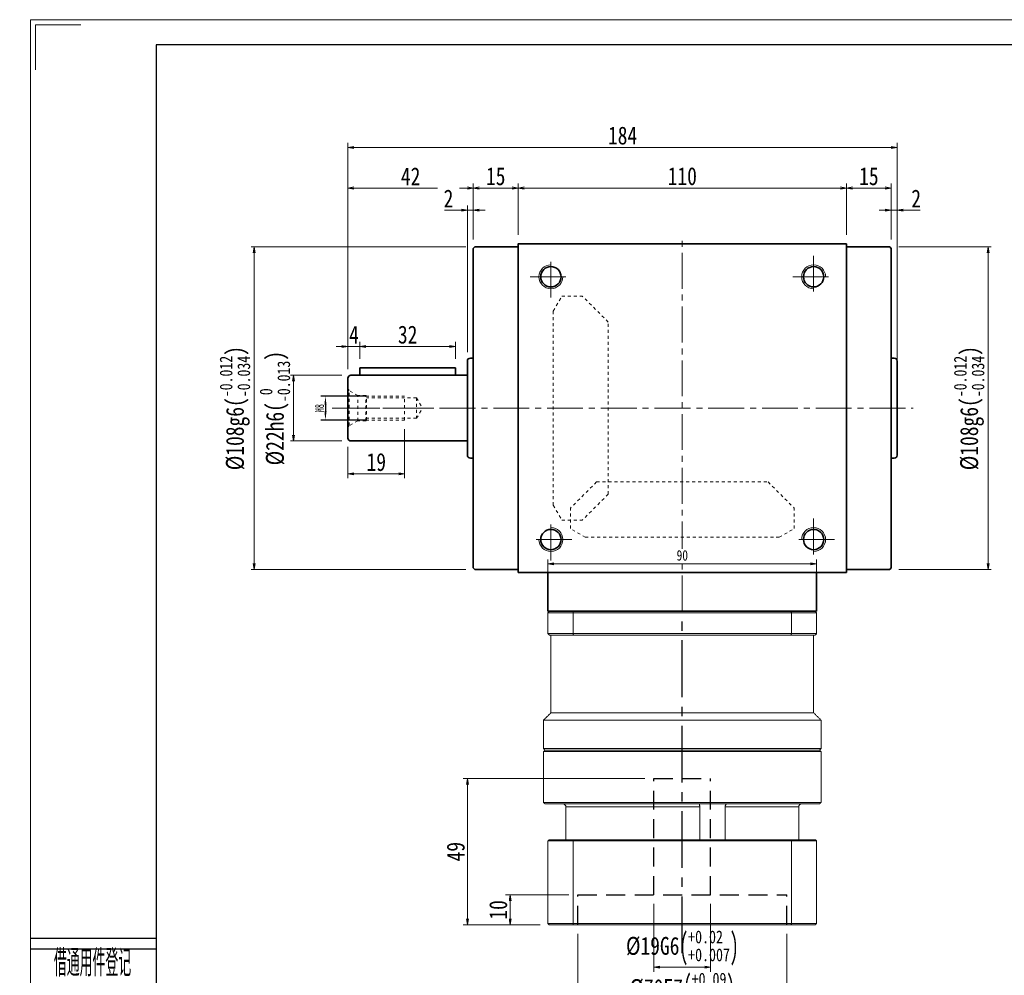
# Model space of a CAD drawing. Header units: millimetres. Extents: x -20 to 704, y 0 to 499.
# Tile 2 of 6: x -20 to 309, y 179 to 499. Entities that reach past the tile are written whole.
import ezdxf
from ezdxf.enums import TextEntityAlignment as Align

# ---------------------------------------------------------------- set-up
doc = ezdxf.new("R2010")
doc.units = ezdxf.units.MM
for name, pattern in [('CENTER2', [28.575, 19.05, -3.175, 3.175, -3.175]), ('DASHED2', [9.525, 6.35, -3.175]), ('点画线', [18, 12, -2, 2, -2]), ('虚线', [2, 1, -1])]:
    doc.linetypes.add(name, pattern=pattern)
for name, color, linetype in [('2细线层', 4, 'Continuous'), ('3中心线层', 1, 'CENTER2'), ('4虚线层', 6, 'DASHED2'), ('6文字层', 3, 'Continuous')]:
    doc.layers.add(name, color=color, linetype=linetype)
for name, color, linetype, lineweight in [('EB0', 7, 'Continuous', 35), ('中心线层', 1, '点画线', 18), ('图框_外框线', 7, 'Continuous', 18), ('尺寸线层', 3, 'Continuous', 18), ('粗实线层', 7, 'Continuous', 35)]:
    doc.layers.add(name, color=color, linetype=linetype, lineweight=lineweight)
doc.styles.add('PC_TEXTSTYLE', font='ISOCP.SHX', dxfattribs={"width": 0.707, "bigfont": 'GBCBIG.SHX'})
doc.styles.add('宋体', font='SimSun.ttf', dxfattribs={"width": 0.8})
doc.styles.add('标准', font='txt', dxfattribs={"width": 0.667})
doc.dimstyles.new('a4-1-1', dxfattribs={"dimtxt": 3, "dimasz": 3, "dimexe": 1.5, "dimexo": 0, "dimgap": 0.5, "dimtad": 1, "dimdec": 3, "dimdsep": 46, "dimtxsty": '标准', "dimblk": '_CAXARROW', "dimcen": 0, "dimdle": 6, "dimazin": 2, "dimtfac": 0.707107, "dimtdec": 3, "dimtix": 1, "dimtmove": 2, "dimatfit": 3, "dimfxl": 0, "dimfrac": 2, "dimtolj": 1, "dimarcsym": 0})
doc.dimstyles.new('A水平标注$0', dxfattribs={"dimtxt": 3.5, "dimasz": 2, "dimexe": 1.5, "dimexo": 3, "dimgap": 1.1, "dimtad": 1, "dimtoh": 1, "dimdec": 4, "dimdsep": 46, "dimtxsty": '宋体', "dimblk": 'OPEN', "dimcen": 3, "dimclrd": 3, "dimclre": 3, "dimclrt": 6, "dimadec": 0, "dimazin": 0, "dimtm": 1e-09, "dimtfac": 1, "dimtdec": 4, "dimtix": 1, "dimtmove": 0, "dimatfit": 3, "dimldrblk": 'OPEN', "dimfxl": 0, "dimlwd": 13, "dimlwe": 13, "dimarcsym": 0})
doc.dimstyles.new('D直径标注φ25', dxfattribs={"dimtxt": 3.5, "dimasz": 2, "dimexe": 1, "dimexo": 3, "dimtad": 1, "dimtoh": 1, "dimdec": 1, "dimdsep": 46, "dimtxsty": '宋体', "dimblk": 'OPEN', "dimcen": 3, "dimclrd": 3, "dimclre": 3, "dimclrt": 130, "dimadec": 0, "dimazin": 0, "dimtm": 1e-09, "dimtfac": 1, "dimtdec": 1, "dimtmove": 0, "dimatfit": 0, "dimldrblk": 'OPEN', "dimfxl": 0, "dimlwd": 13, "dimlwe": 13, "dimarcsym": 0})

# ---------------------------------------------------------------- blocks, each defined once
blk = doc.blocks.new('m8-11111_2_2_2')
at = {"layer": '中心线层', "linetype": '点画线', "lineweight": 18}
blk.add_line((27.67, 0), (-2.1, 0), dxfattribs=at)
at = {"layer": '粗实线层', "color": 6, "linetype": '虚线', "lineweight": 18}
for p, q in [((0, -6.6), (0, 6.6)), ((0, 6.6), (0.43, 5.86)), ((3.3, 4.2), (0.43, 5.86)), ((0.43, -5.86), (0.43, 5.86)), ((6, 4.2), (3.3, 4.2)), ((3.3, -4.2), (3.3, 4.2)), ((6.2, 4), (6, 4.2)), ((6, -4.2), (6, 4.2)), ((19, 4), (6.2, 4)), ((6.2, -4), (6.2, 4)), ((23, 3.4), (6.2, 3.4)), ((19, -4), (19, 4)), ((23, 3.4), (24.96, 0)), ((23, 3.4), (23, -3.4)), ((23, -3.4), (24.96, 0)), ((0, -6.6), (0.43, -5.86)), ((3.3, -4.2), (0.43, -5.86)), ((6, -4.2), (3.3, -4.2)), ((6.2, -4), (6, -4.2)), ((23, -3.4), (6.2, -3.4)), ((19, -4), (6.2, -4))]:
    blk.add_line(p, q, dxfattribs=at)
blk = doc.blocks.new('_Open')
at = {"color": 0, "linetype": 'ByBlock', "lineweight": -2}
for p, q in [((-1, 0.17), (0, 0)), ((-1, -0.17), (0, 0)), ((0, 0), (-1, 0))]:
    blk.add_line(p, q, dxfattribs=at)
blk = doc.blocks.new('*D8')
at = {"layer": 'Defpoints', "color": 0, "transparency": 16777216}
for p in [(131.54, 442.9), (131.54, 422.7), (146.54, 424.2)]:
    blk.add_point(p, dxfattribs=at)
at = {"layer": '尺寸线层', "color": 3, "lineweight": 13, "transparency": 16777216}
for p, q in [((131.54, 425.7), (131.54, 444.4)), ((144.54, 442.9), (133.54, 442.9)), ((146.54, 427.2), (146.54, 444.4))]:
    blk.add_line(p, q, dxfattribs=at)
at = {"layer": '尺寸线层', "color": 3, "lineweight": 13, "transparency": 16777216, "xscale": 2, "yscale": 2, "zscale": 2, "rotation": 180}
blk.add_blockref('_Open', (131.54, 442.9), dxfattribs=at)
at = {"layer": '尺寸线层', "color": 3, "lineweight": 13, "transparency": 16777216, "xscale": 2, "yscale": 2, "zscale": 2}
blk.add_blockref('_Open', (146.54, 442.9), dxfattribs=at)
at = {"layer": '尺寸线层', "color": 6, "transparency": 16777216, "insert": (139.04, 446.81), "char_height": 6, "attachment_point": 5, "style": '宋体', "bg_fill": 3, "box_fill_scale": 1.1, "bg_fill_color": 257, "bg_fill_transparency": 0}
blk.add_mtext('15', dxfattribs=at)
blk = doc.blocks.new('*D9')
at = {"layer": 'Defpoints', "color": 0, "transparency": 16777216}
for p in [(271.54, 442.9), (256.54, 424.2), (271.54, 422.7)]:
    blk.add_point(p, dxfattribs=at)
at = {"layer": '尺寸线层', "color": 3, "lineweight": 13, "transparency": 16777216}
for p, q in [((256.54, 427.2), (256.54, 444.4)), ((258.54, 442.9), (269.54, 442.9)), ((271.54, 425.7), (271.54, 444.4))]:
    blk.add_line(p, q, dxfattribs=at)
at = {"layer": '尺寸线层', "color": 3, "lineweight": 13, "transparency": 16777216, "xscale": 2, "yscale": 2, "zscale": 2, "rotation": 180}
blk.add_blockref('_Open', (256.54, 442.9), dxfattribs=at)
at = {"layer": '尺寸线层', "color": 3, "lineweight": 13, "transparency": 16777216, "xscale": 2, "yscale": 2, "zscale": 2}
blk.add_blockref('_Open', (271.54, 442.9), dxfattribs=at)
at = {"layer": '尺寸线层', "color": 6, "transparency": 16777216, "insert": (264.04, 446.81), "char_height": 6, "attachment_point": 5, "style": '宋体', "bg_fill": 3, "box_fill_scale": 1.1, "bg_fill_color": 257, "bg_fill_transparency": 0}
blk.add_mtext('15', dxfattribs=at)
blk = doc.blocks.new('*D10')
at = {"layer": 'Defpoints', "color": 0, "transparency": 16777216}
for p in [(256.54, 442.9), (146.54, 424.2), (256.54, 424.2)]:
    blk.add_point(p, dxfattribs=at)
at = {"layer": '尺寸线层', "color": 3, "lineweight": 13, "transparency": 16777216}
for p, q in [((146.54, 427.2), (146.54, 444.4)), ((148.54, 442.9), (254.54, 442.9)), ((256.54, 427.2), (256.54, 444.4))]:
    blk.add_line(p, q, dxfattribs=at)
at = {"layer": '尺寸线层', "color": 3, "lineweight": 13, "transparency": 16777216, "xscale": 2, "yscale": 2, "zscale": 2}
for p, rotation in [((146.54, 442.9), 179.9999999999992), ((256.54, 442.9), 359.9999999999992)]:
    blk.add_blockref('_Open', p, dxfattribs=dict(at, rotation=rotation))
at = {"layer": '尺寸线层', "color": 6, "transparency": 16777216, "insert": (201.54, 446.83), "char_height": 6, "attachment_point": 5, "style": '宋体', "bg_fill": 3, "box_fill_scale": 1.1, "bg_fill_color": 257, "bg_fill_transparency": 0}
blk.add_mtext('110', dxfattribs=at)
blk = doc.blocks.new('*D11')
at = {"layer": 'Defpoints', "color": 0, "transparency": 16777216}
for p in [(89.54, 456.51), (89.54, 379.2), (273.54, 379.2)]:
    blk.add_point(p, dxfattribs=at)
at = {"layer": '尺寸线层', "color": 3, "lineweight": 13, "transparency": 16777216}
for p, q in [((89.54, 382.2), (89.54, 458.01)), ((271.54, 456.51), (91.54, 456.51)), ((273.54, 382.2), (273.54, 458.01))]:
    blk.add_line(p, q, dxfattribs=at)
at = {"layer": '尺寸线层', "color": 3, "lineweight": 13, "transparency": 16777216, "xscale": 2, "yscale": 2, "zscale": 2, "rotation": 180}
blk.add_blockref('_Open', (89.54, 456.51), dxfattribs=at)
at = {"layer": '尺寸线层', "color": 3, "lineweight": 13, "transparency": 16777216, "xscale": 2, "yscale": 2, "zscale": 2}
blk.add_blockref('_Open', (273.54, 456.51), dxfattribs=at)
at = {"layer": '尺寸线层', "color": 6, "transparency": 16777216, "insert": (181.54, 460.44), "char_height": 6, "attachment_point": 5, "style": '宋体', "bg_fill": 3, "box_fill_scale": 1.1, "bg_fill_color": 257, "bg_fill_transparency": 0}
blk.add_mtext('184', dxfattribs=at)
blk = doc.blocks.new('_CAXARROW')
blk.add_hatch(color=0).paths.add_polyline_path([(0, 0), (-1, 0.125), (-1, -0.125)], flags=0)
blk = doc.blocks.new('*D12')
at = {"layer": 'Defpoints', "color": 0, "transparency": 16777216}
for p in [(95.74, 373.2), (95.74, 365.2)]:
    blk.add_point(p, dxfattribs=at)
at = {"layer": '尺寸线层', "color": 0, "lineweight": -2, "transparency": 16777216}
for p, q in [((95.74, 373.2), (80.5, 373.2)), ((82, 370.2), (82, 368.2)), ((95.74, 365.2), (80.5, 365.2))]:
    blk.add_line(p, q, dxfattribs=at)
at = {"layer": '尺寸线层', "color": 0, "lineweight": -2, "transparency": 16777216, "xscale": 3, "yscale": 3, "zscale": 3}
for p, rotation in [((82, 373.2), 90), ((82, 365.2), 270)]:
    blk.add_blockref('_CAXARROW', p, dxfattribs=dict(at, rotation=rotation))
at = {"layer": '尺寸线层', "color": 0, "transparency": 16777216, "insert": (80, 369.2), "char_height": 3, "attachment_point": 5, "rotation": 90, "style": '标准', "bg_fill": 3, "box_fill_scale": 1.1, "bg_fill_color": 257, "bg_fill_transparency": 0}
blk.add_mtext('\\A1;M8', dxfattribs=at)
at = {"layer": 'Defpoints', "color": 0, "transparency": 16777216}
blk.add_point((82, 365.2), dxfattribs=at)
blk = doc.blocks.new('*D13')
at = {"layer": 'Defpoints', "color": 0, "transparency": 16777216}
for p in [(90.54, 380.2), (71.3, 358.2), (90.54, 358.2)]:
    blk.add_point(p, dxfattribs=at)
at = {"layer": '尺寸线层', "color": 3, "lineweight": 13, "transparency": 16777216}
for p, q in [((87.54, 380.2), (70.3, 380.2)), ((71.3, 378.2), (71.3, 360.2)), ((87.54, 358.2), (70.3, 358.2))]:
    blk.add_line(p, q, dxfattribs=at)
at = {"layer": '尺寸线层', "color": 3, "lineweight": 13, "transparency": 16777216, "xscale": 2, "yscale": 2, "zscale": 2}
for p, rotation in [((71.3, 380.2), 90), ((71.3, 358.2), 270)]:
    blk.add_blockref('_Open', p, dxfattribs=dict(at, rotation=rotation))
at = {"layer": '尺寸线层', "color": 130, "transparency": 16777216, "insert": (65.06, 369.2), "char_height": 6, "attachment_point": 5, "rotation": 90, "style": '宋体'}
blk.add_mtext('{\\A1;\\A1;%%C22h6({\\H0.707107x;\\S 0^ -0.013;})}', dxfattribs=at)
blk = doc.blocks.new('*D14')
at = {"layer": 'Defpoints', "color": 0, "transparency": 16777216}
for p in [(132.04, 423.2), (58.1, 315.2), (132.04, 315.2)]:
    blk.add_point(p, dxfattribs=at)
at = {"layer": '尺寸线层', "color": 3, "lineweight": 13, "transparency": 16777216}
for p, q in [((129.04, 423.2), (57.1, 423.2)), ((58.1, 421.2), (58.1, 317.2)), ((129.04, 315.2), (57.1, 315.2))]:
    blk.add_line(p, q, dxfattribs=at)
at = {"layer": '尺寸线层', "color": 3, "lineweight": 13, "transparency": 16777216, "xscale": 2, "yscale": 2, "zscale": 2}
for p, rotation in [((58.1, 423.2), 90), ((58.1, 315.2), 270)]:
    blk.add_blockref('_Open', p, dxfattribs=dict(at, rotation=rotation))
at = {"layer": '尺寸线层', "color": 130, "transparency": 16777216, "insert": (51.67, 369.2), "char_height": 6, "attachment_point": 5, "rotation": 90, "style": '宋体'}
blk.add_mtext('{\\A1;\\A1;%%C108g6({\\H0.707107x;\\S-0.012^ -0.034;})}', dxfattribs=at)
blk = doc.blocks.new('*D15')
at = {"layer": 'Defpoints', "color": 0, "transparency": 16777216}
for p in [(271.04, 423.2), (271.04, 315.2), (304.04, 315.2)]:
    blk.add_point(p, dxfattribs=at)
at = {"layer": '尺寸线层', "color": 3, "lineweight": 13, "transparency": 16777216}
for p, q in [((274.04, 423.2), (305.04, 423.2)), ((304.04, 421.2), (304.04, 317.2)), ((274.04, 315.2), (305.04, 315.2))]:
    blk.add_line(p, q, dxfattribs=at)
at = {"layer": '尺寸线层', "color": 3, "lineweight": 13, "transparency": 16777216, "xscale": 2, "yscale": 2, "zscale": 2}
for p, rotation in [((304.04, 423.2), 90), ((304.04, 315.2), 270)]:
    blk.add_blockref('_Open', p, dxfattribs=dict(at, rotation=rotation))
at = {"layer": '尺寸线层', "color": 130, "transparency": 16777216, "insert": (297.61, 369.2), "char_height": 6, "attachment_point": 5, "rotation": 90, "style": '宋体'}
blk.add_mtext('{\\A1;\\A1;%%C108g6({\\H0.707107x;\\S-0.012^ -0.034;})}', dxfattribs=at)
blk = doc.blocks.new('*D26')
at = {"layer": 'Defpoints', "color": 0, "transparency": 16777216}
for p in [(93.54, 389.85), (93.54, 382.7), (89.54, 379.2)]:
    blk.add_point(p, dxfattribs=at)
at = {"layer": '尺寸线层', "color": 3, "lineweight": 13, "transparency": 16777216}
for p, q in [((87.54, 389.85), (85.54, 389.85)), ((89.54, 382.2), (89.54, 391.35)), ((89.54, 389.85), (93.54, 389.85)), ((93.54, 385.7), (93.54, 391.35)), ((95.54, 389.85), (97.54, 389.85))]:
    blk.add_line(p, q, dxfattribs=at)
at = {"layer": '尺寸线层', "color": 3, "lineweight": 13, "transparency": 16777216, "xscale": 2, "yscale": 2, "zscale": 2}
for p, rotation in [((89.54, 389.85), 359.9999999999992), ((93.54, 389.85), 179.9999999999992)]:
    blk.add_blockref('_Open', p, dxfattribs=dict(at, rotation=rotation))
at = {"layer": '尺寸线层', "color": 6, "transparency": 16777216, "insert": (91.54, 393.75), "char_height": 6, "attachment_point": 5, "style": '宋体', "bg_fill": 3, "box_fill_scale": 1.1, "bg_fill_color": 257, "bg_fill_transparency": 0}
blk.add_mtext('4', dxfattribs=at)
blk = doc.blocks.new('*D27')
at = {"layer": 'Defpoints', "color": 0, "transparency": 16777216}
for p in [(125.54, 389.85), (93.54, 382.7), (125.54, 382.7)]:
    blk.add_point(p, dxfattribs=at)
at = {"layer": '尺寸线层', "color": 3, "lineweight": 13, "transparency": 16777216}
for p, q in [((93.54, 385.7), (93.54, 391.35)), ((95.54, 389.85), (123.54, 389.85)), ((125.54, 385.7), (125.54, 391.35))]:
    blk.add_line(p, q, dxfattribs=at)
at = {"layer": '尺寸线层', "color": 3, "lineweight": 13, "transparency": 16777216, "xscale": 2, "yscale": 2, "zscale": 2, "rotation": 180}
blk.add_blockref('_Open', (93.54, 389.85), dxfattribs=at)
at = {"layer": '尺寸线层', "color": 3, "lineweight": 13, "transparency": 16777216, "xscale": 2, "yscale": 2, "zscale": 2}
blk.add_blockref('_Open', (125.54, 389.85), dxfattribs=at)
at = {"layer": '尺寸线层', "color": 6, "transparency": 16777216, "insert": (109.54, 393.79), "char_height": 6, "attachment_point": 5, "style": '宋体', "bg_fill": 3, "box_fill_scale": 1.1, "bg_fill_color": 257, "bg_fill_transparency": 0}
blk.add_mtext('32', dxfattribs=at)
blk = doc.blocks.new('*D28')
at = {"layer": 'Defpoints', "color": 0, "transparency": 16777216}
for p in [(108.54, 365.2), (89.54, 359.2), (108.54, 347.2)]:
    blk.add_point(p, dxfattribs=at)
at = {"layer": '尺寸线层', "color": 3, "lineweight": 13, "transparency": 16777216}
for p, q in [((108.54, 362.2), (108.54, 345.7)), ((89.54, 356.2), (89.54, 345.7)), ((91.54, 347.2), (106.54, 347.2))]:
    blk.add_line(p, q, dxfattribs=at)
at = {"layer": '尺寸线层', "color": 3, "lineweight": 13, "transparency": 16777216, "xscale": 2, "yscale": 2, "zscale": 2, "rotation": 180}
blk.add_blockref('_Open', (89.54, 347.2), dxfattribs=at)
at = {"layer": '尺寸线层', "color": 3, "lineweight": 13, "transparency": 16777216, "xscale": 2, "yscale": 2, "zscale": 2}
blk.add_blockref('_Open', (108.54, 347.2), dxfattribs=at)
at = {"layer": '尺寸线层', "color": 6, "transparency": 16777216, "insert": (99.04, 351.13), "char_height": 6, "attachment_point": 5, "style": '宋体', "bg_fill": 3, "box_fill_scale": 1.1, "bg_fill_color": 257, "bg_fill_transparency": 0}
blk.add_mtext('19', dxfattribs=at)
blk = doc.blocks.new('*D29')
at = {"layer": 'Defpoints', "color": 0, "transparency": 16777216}
for p in [(131.54, 442.9), (131.54, 422.7), (89.54, 379.2)]:
    blk.add_point(p, dxfattribs=at)
at = {"layer": '尺寸线层', "color": 3, "lineweight": 13, "transparency": 16777216}
for p, q in [((89.54, 382.2), (89.54, 444.4)), ((91.54, 442.9), (129.54, 442.9)), ((131.54, 425.7), (131.54, 444.4))]:
    blk.add_line(p, q, dxfattribs=at)
at = {"layer": '尺寸线层', "color": 3, "lineweight": 13, "transparency": 16777216, "xscale": 2, "yscale": 2, "zscale": 2, "rotation": 180}
blk.add_blockref('_Open', (89.54, 442.9), dxfattribs=at)
at = {"layer": '尺寸线层', "color": 3, "lineweight": 13, "transparency": 16777216, "xscale": 2, "yscale": 2, "zscale": 2}
blk.add_blockref('_Open', (131.54, 442.9), dxfattribs=at)
at = {"layer": '尺寸线层', "color": 6, "transparency": 16777216, "insert": (110.54, 446.8), "char_height": 6, "attachment_point": 5, "style": '宋体', "bg_fill": 3, "box_fill_scale": 1.1, "bg_fill_color": 257, "bg_fill_transparency": 0}
blk.add_mtext('42', dxfattribs=at)
blk = doc.blocks.new('*D30')
at = {"layer": 'Defpoints', "color": 0, "transparency": 16777216}
for p in [(129.54, 435.49), (131.54, 422.7), (129.54, 384.95)]:
    blk.add_point(p, dxfattribs=at)
at = {"layer": '尺寸线层', "color": 3, "lineweight": 13, "transparency": 16777216}
for p, q in [((121.88, 435.49), (125.54, 435.49)), ((125.54, 435.49), (127.54, 435.49)), ((129.54, 387.95), (129.54, 436.99)), ((131.54, 435.49), (129.54, 435.49)), ((131.54, 425.7), (131.54, 436.99)), ((133.54, 435.49), (135.54, 435.49))]:
    blk.add_line(p, q, dxfattribs=at)
at = {"layer": '尺寸线层', "color": 3, "lineweight": 13, "transparency": 16777216, "xscale": 2, "yscale": 2, "zscale": 2}
blk.add_blockref('_Open', (129.54, 435.49), dxfattribs=at)
at = {"layer": '尺寸线层', "color": 3, "lineweight": 13, "transparency": 16777216, "xscale": 2, "yscale": 2, "zscale": 2, "rotation": 180}
blk.add_blockref('_Open', (131.54, 435.49), dxfattribs=at)
at = {"layer": '尺寸线层', "color": 6, "transparency": 16777216, "insert": (123.21, 439.39), "char_height": 6, "attachment_point": 5, "style": '宋体', "bg_fill": 3, "box_fill_scale": 1.1, "bg_fill_color": 257, "bg_fill_transparency": 0}
blk.add_mtext('2', dxfattribs=at)
blk = doc.blocks.new('*D31')
at = {"layer": 'Defpoints', "color": 0, "transparency": 16777216}
for p in [(273.54, 435.49), (271.54, 422.7), (273.54, 384.95)]:
    blk.add_point(p, dxfattribs=at)
at = {"layer": '尺寸线层', "color": 3, "lineweight": 13, "transparency": 16777216}
for p, q in [((269.54, 435.49), (267.54, 435.49)), ((271.54, 425.7), (271.54, 436.99)), ((271.54, 435.49), (273.54, 435.49)), ((273.54, 387.95), (273.54, 436.99)), ((277.54, 435.49), (275.54, 435.49)), ((281.19, 435.49), (277.54, 435.49))]:
    blk.add_line(p, q, dxfattribs=at)
at = {"layer": '尺寸线层', "color": 3, "lineweight": 13, "transparency": 16777216, "xscale": 2, "yscale": 2, "zscale": 2}
blk.add_blockref('_Open', (271.54, 435.49), dxfattribs=at)
at = {"layer": '尺寸线层', "color": 3, "lineweight": 13, "transparency": 16777216, "xscale": 2, "yscale": 2, "zscale": 2, "rotation": 180}
blk.add_blockref('_Open', (273.54, 435.49), dxfattribs=at)
at = {"layer": '尺寸线层', "color": 6, "transparency": 16777216, "insert": (279.87, 439.39), "char_height": 6, "attachment_point": 5, "style": '宋体', "bg_fill": 3, "box_fill_scale": 1.1, "bg_fill_color": 257, "bg_fill_transparency": 0}
blk.add_mtext('2', dxfattribs=at)
blk = doc.blocks.new('*D37')
at = {"color": 3, "lineweight": 13, "transparency": 16777216}
for p, q in [((156.54, 310.7), (156.54, 318.57)), ((158.54, 317.07), (244.54, 317.07)), ((246.54, 310.7), (246.54, 318.57))]:
    blk.add_line(p, q, dxfattribs=at)
at = {"layer": 'Defpoints', "color": 0, "transparency": 16777216}
for p in [(246.54, 317.07), (156.54, 307.7), (246.54, 307.7)]:
    blk.add_point(p, dxfattribs=at)
at = {"color": 3, "lineweight": 13, "transparency": 16777216, "xscale": 2, "yscale": 2, "zscale": 2, "rotation": 180}
blk.add_blockref('_Open', (156.54, 317.07), dxfattribs=at)
at = {"color": 3, "lineweight": 13, "transparency": 16777216, "xscale": 2, "yscale": 2, "zscale": 2}
blk.add_blockref('_Open', (246.54, 317.07), dxfattribs=at)
at = {"color": 6, "transparency": 16777216, "insert": (201.54, 319.88), "char_height": 3.5, "attachment_point": 5, "style": '宋体', "bg_fill": 3, "box_fill_scale": 1.1, "bg_fill_color": 257, "bg_fill_transparency": 0}
blk.add_mtext('90', dxfattribs=at)
blk = doc.blocks.new('*D38')
at = {"layer": 'Defpoints', "color": 0, "transparency": 16777216}
for p in [(166.54, 196.2), (236.54, 196.2), (236.54, 167.86)]:
    blk.add_point(p, dxfattribs=at)
at = {"layer": '尺寸线层', "color": 3, "lineweight": 13, "transparency": 16777216}
for p, q in [((166.54, 193.2), (166.54, 166.36)), ((236.54, 193.2), (236.54, 166.36)), ((168.54, 167.86), (234.54, 167.86))]:
    blk.add_line(p, q, dxfattribs=at)
at = {"layer": '尺寸线层', "color": 3, "lineweight": 13, "transparency": 16777216, "xscale": 2, "yscale": 2, "zscale": 2, "rotation": 180}
blk.add_blockref('_Open', (166.54, 167.86), dxfattribs=at)
at = {"layer": '尺寸线层', "color": 3, "lineweight": 13, "transparency": 16777216, "xscale": 2, "yscale": 2, "zscale": 2}
blk.add_blockref('_Open', (236.54, 167.86), dxfattribs=at)
at = {"layer": '尺寸线层', "color": 6, "transparency": 16777216, "insert": (201.54, 174.32), "char_height": 6, "attachment_point": 5, "style": '宋体'}
blk.add_mtext('{\\A1;{%%c70}{}{E7\\H0.7143x;{\\H2x;\\W0.5;(}\\S+0.09^ +0.06;{\\H2x;\\W0.5;)}}}', dxfattribs=at)
blk = doc.blocks.new('*D39')
at = {"layer": 'Defpoints', "color": 0, "transparency": 16777216}
for p in [(192.04, 206.2), (211.04, 206.2), (211.04, 181.99)]:
    blk.add_point(p, dxfattribs=at)
at = {"layer": '尺寸线层', "color": 3, "lineweight": 13, "transparency": 16777216}
for p, q in [((192.04, 203.2), (192.04, 180.49)), ((211.04, 203.2), (211.04, 180.49)), ((194.04, 181.99), (209.04, 181.99))]:
    blk.add_line(p, q, dxfattribs=at)
at = {"layer": '尺寸线层', "color": 3, "lineweight": 13, "transparency": 16777216, "xscale": 2, "yscale": 2, "zscale": 2, "rotation": 180}
blk.add_blockref('_Open', (192.04, 181.99), dxfattribs=at)
at = {"layer": '尺寸线层', "color": 3, "lineweight": 13, "transparency": 16777216, "xscale": 2, "yscale": 2, "zscale": 2}
blk.add_blockref('_Open', (211.04, 181.99), dxfattribs=at)
at = {"layer": '尺寸线层', "color": 6, "transparency": 16777216, "insert": (201.54, 188.45), "char_height": 6, "attachment_point": 5, "style": '宋体'}
blk.add_mtext('{\\A1;{%%c19}{}{G6\\H0.7143x;{\\H2x;\\W0.5;(}\\S+0.02^ +0.007;{\\H2x;\\W0.5;)}}}', dxfattribs=at)
blk = doc.blocks.new('*D40')
at = {"layer": 'Defpoints', "color": 0, "transparency": 16777216}
for p in [(166.54, 206.2), (156.94, 196.2)]:
    blk.add_point(p, dxfattribs=at)
at = {"layer": '尺寸线层', "color": 3, "lineweight": 13, "transparency": 16777216}
for p, q in [((163.54, 206.2), (142.34, 206.2)), ((143.84, 204.2), (143.84, 198.2)), ((153.94, 196.2), (142.34, 196.2))]:
    blk.add_line(p, q, dxfattribs=at)
at = {"layer": '尺寸线层', "color": 3, "lineweight": 13, "transparency": 16777216, "xscale": 2, "yscale": 2, "zscale": 2}
for p, rotation in [((143.84, 206.2), 90), ((143.84, 196.2), 270)]:
    blk.add_blockref('_Open', p, dxfattribs=dict(at, rotation=rotation))
at = {"layer": '尺寸线层', "color": 6, "transparency": 16777216, "insert": (139.9, 201.2), "char_height": 6, "attachment_point": 5, "rotation": 90, "style": '宋体', "bg_fill": 3, "box_fill_scale": 1.1, "bg_fill_color": 257, "bg_fill_transparency": 0}
blk.add_mtext('10', dxfattribs=at)
at = {"layer": 'Defpoints', "color": 0, "transparency": 16777216}
blk.add_point((143.84, 196.2), dxfattribs=at)
blk = doc.blocks.new('*D41')
at = {"layer": 'Defpoints', "color": 0, "transparency": 16777216}
for p in [(192.04, 245.2), (129.59, 196.2), (156.94, 196.2)]:
    blk.add_point(p, dxfattribs=at)
at = {"layer": '尺寸线层', "color": 3, "lineweight": 13, "transparency": 16777216}
for p, q in [((189.04, 245.2), (128.09, 245.2)), ((129.59, 243.2), (129.59, 198.2)), ((153.94, 196.2), (128.09, 196.2))]:
    blk.add_line(p, q, dxfattribs=at)
at = {"layer": '尺寸线层', "color": 3, "lineweight": 13, "transparency": 16777216, "xscale": 2, "yscale": 2, "zscale": 2}
for p, rotation in [((129.59, 245.2), 90), ((129.59, 196.2), 270)]:
    blk.add_blockref('_Open', p, dxfattribs=dict(at, rotation=rotation))
at = {"layer": '尺寸线层', "color": 6, "transparency": 16777216, "insert": (125.66, 220.7), "char_height": 6, "attachment_point": 5, "rotation": 90, "style": '宋体', "bg_fill": 3, "box_fill_scale": 1.1, "bg_fill_color": 257, "bg_fill_transparency": 0}
blk.add_mtext('49', dxfattribs=at)

msp = doc.modelspace()

# ---------------------------------------------------------------- linework, layer by layer
at = {"color": 7, "linetype": 'Continuous', "lineweight": 15}
for p, q in [((156.5379, 300.69842), (164.94555, 300.69842)), ((156.5379, 293.69842), (156.5379, 300.69842)), ((165.12361, 301.19842), (157.0379, 301.19842)), ((164.94555, 300.69842), (238.13024, 300.69842)), ((164.94555, 300.69842), (164.94555, 293.69842)), ((237.95218, 301.19842), (165.12361, 301.19842)), ((246.0379, 301.19842), (237.95218, 301.19842)), ((238.13024, 300.69842), (246.5379, 300.69842)), ((238.13024, 293.69842), (238.13024, 300.69842)), ((246.5379, 300.69842), (246.5379, 293.69842)), ((164.94555, 293.69842), (156.5379, 293.69842)), ((238.13024, 293.69842), (164.94555, 293.69842)), ((246.5379, 293.69842), (238.13024, 293.69842)), ((157.0379, 293.19842), (165.12361, 293.19842)), ((165.12361, 293.19842), (237.95218, 293.19842)), ((237.95218, 293.19842), (246.0379, 293.19842)), ((245.5379, 267.19842), (157.5379, 267.19842)), ((248.0379, 264.69842), (155.0379, 264.69842)), ((248.0379, 255.19842), (155.0379, 255.19842)), ((155.0379, 254.19842), (201.5379, 254.19842)), ((201.5379, 254.69842), (155.5379, 254.69842)), ((155.5379, 254.69842), (247.5379, 254.69842)), ((247.5379, 254.69842), (201.5379, 254.69842)), ((201.5379, 254.19842), (248.0379, 254.19842)), ((248.0379, 237.19842), (155.0379, 237.19842)), ((155.5379, 236.69842), (247.5379, 236.69842)), ((162.53713, 235.69842), (207.36633, 235.69842)), ((162.53713, 224.69842), (162.53713, 235.69842)), ((207.36633, 235.69842), (207.36633, 224.69842)), ((215.89774, 224.69842), (215.89774, 235.69842)), ((215.89774, 235.69842), (240.53866, 235.69842)), ((240.53866, 235.69842), (240.53866, 224.69842)), ((156.5379, 224.29842), (164.94555, 224.29842)), ((156.5379, 224.29842), (156.5379, 196.59842)), ((165.08793, 224.69842), (156.9379, 224.69842)), ((164.94555, 224.29842), (164.94555, 196.59842)), ((164.94555, 224.29842), (238.13024, 224.29842)), ((237.98786, 224.69842), (165.08793, 224.69842)), ((246.1379, 224.69842), (237.98786, 224.69842)), ((238.13024, 224.29842), (238.13024, 196.59842)), ((238.13024, 224.29842), (246.5379, 224.29842)), ((246.5379, 224.29842), (246.5379, 196.59842)), ((164.94555, 196.59842), (156.5379, 196.59842)), ((156.9379, 196.19842), (165.08793, 196.19842)), ((238.13024, 196.59842), (164.94555, 196.59842)), ((165.08793, 196.19842), (237.98786, 196.19842)), ((237.98786, 196.19842), (246.1379, 196.19842)), ((246.5379, 196.59842), (238.13024, 196.59842))]:
    msp.add_line(p, q, dxfattribs=at)
for points in [[(157.0379, 301.19842), (156.5379, 300.69842)], [(165.12361, 301.19842), (164.94555, 300.69842)], [(237.95218, 301.19842), (238.13024, 300.69842)], [(246.0379, 301.19842), (246.5379, 300.69842)], [(156.5379, 293.69842), (157.0379, 293.19842)], [(164.94555, 293.69842), (165.12361, 293.19842)], [(238.13024, 293.69842), (237.95218, 293.19842)], [(246.0379, 293.19842), (246.5379, 293.69842)], [(157.5379, 267.19842), (157.5379, 293.19842)], [(245.5379, 293.19842), (245.5379, 267.19842)], [(155.0379, 264.69842), (157.5379, 267.19842)], [(245.5379, 267.19842), (248.0379, 264.69842)], [(155.0379, 255.19842), (155.0379, 264.69842)], [(248.0379, 264.69842), (248.0379, 255.19842)], [(155.5379, 254.69842), (155.0379, 255.19842)], [(155.0379, 254.19842), (155.5379, 254.69842)], [(155.0379, 237.19842), (155.0379, 254.19842)], [(248.0379, 255.19842), (247.5379, 254.69842)], [(247.5379, 254.69842), (248.0379, 254.19842)], [(248.0379, 254.19842), (248.0379, 237.19842)], [(155.5379, 236.69842), (155.0379, 237.19842)], [(248.0379, 237.19842), (247.5379, 236.69842)], [(156.5379, 224.29842), (156.9379, 224.69842)], [(164.94555, 224.29842), (165.08793, 224.69842)], [(238.13024, 224.29842), (237.98786, 224.69842)], [(246.1379, 224.69842), (246.5379, 224.29842)], [(156.5379, 196.59842), (156.9379, 196.19842)], [(165.08793, 196.19842), (164.94555, 196.59842)], [(237.98786, 196.19842), (238.13024, 196.59842)], [(246.1379, 196.19842), (246.5379, 196.59842)]]:
    msp.add_open_spline(points, degree=1, dxfattribs=at)
for points, knots in [([(162.53713, 235.69842), (162.5269, 235.8085), (162.50643, 236.02864), (162.34686, 236.32353), (162.10764, 236.55146), (161.83015, 236.6792), (161.63965, 236.69284), (161.56167, 236.69842)], [0, 0, 0, 0, 0.2090346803, 0.4180270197, 0.631427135, 0.8491383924, 1, 1, 1, 1]), ([(207.33631, 236.57489), (207.33584, 236.56742), (207.33286, 236.52033), (207.34551, 236.33715), (207.36168, 236.04414), (207.36478, 235.81367), (207.36633, 235.69842)], [0, 0, 0, 0, 0.058585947, 0.369068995, 0.684466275, 1, 1, 1, 1]), ([(215.89774, 235.69842), (215.90437, 235.8085), (215.91762, 236.02864), (216.01696, 236.32353), (216.1534, 236.55146), (216.29506, 236.6792), (216.37759, 236.69284), (216.41137, 236.69842)], [0, 0, 0, 0, 0.20903468, 0.41802702, 0.631427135, 0.849138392, 1, 1, 1, 1]), ([(241.51412, 236.69842), (241.49723, 236.69814), (241.37191, 236.69606), (241.13968, 236.64273), (240.85902, 236.46748), (240.65012, 236.20407), (240.55057, 235.93022), (240.54169, 235.75741), (240.53866, 235.69842)], [0, 0, 0, 0, 0.032681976, 0.242401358, 0.454080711, 0.670711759, 0.887588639, 1, 1, 1, 1])]:
    msp.add_open_spline(points, degree=3, knots=knots, dxfattribs=at)
at = {"layer": '2细线层'}
for p, q in [((-16.82665, 191.7089), (25.24629, 191.7089)), ((-16.82665, 188.1147), (25.24629, 188.1147))]:
    msp.add_line(p, q, dxfattribs=at)
at = {"layer": '3中心线层'}
msp.add_line((201.54139, 186.68452), (201.53935, 301.19842), dxfattribs=at)
at = {"layer": '4虚线层'}
for p, q in [((192.04035, 245.19842), (211.04035, 245.19842)), ((192.04105, 206.19842), (192.04035, 245.19842)), ((211.04105, 206.19842), (211.04035, 245.19842)), ((166.54105, 206.19842), (236.54105, 206.19842)), ((166.54122, 196.19842), (166.54105, 206.19842)), ((236.54122, 196.19842), (236.54105, 206.19842))]:
    msp.add_line(p, q, dxfattribs=at)
at = {"layer": 'EB0'}
for p, q in [((246.5379, 301.19842), (156.5379, 301.19842)), ((241.5379, 301.19842), (246.5379, 301.19842))]:
    msp.add_line(p, q, dxfattribs=at)
at = {"layer": '中心线层'}
for p, q in [((201.5379, 301.19842), (201.5379, 427.19361)), ((157.5379, 406.19842), (157.5379, 420.19842)), ((245.5379, 420.19842), (245.5379, 406.19842)), ((150.5379, 413.19842), (164.5379, 413.19842)), ((238.5379, 413.19842), (252.5379, 413.19842)), ((84.26157, 369.19842), (278.90723, 369.19842)), ((157.5379, 318.19842), (157.5379, 332.19842)), ((245.5379, 332.19842), (245.5379, 318.19842)), ((164.5379, 325.19842), (150.5379, 325.19842)), ((252.5379, 325.19842), (238.5379, 325.19842))]:
    msp.add_line(p, q, dxfattribs=at)
at = {"layer": '图框_外框线', "color": 3}
msp.add_lwpolyline([(-16.77824, 0), (689.23397, 0), (689.23397, 499.2515), (-16.77824, 499.2515)], close=True, dxfattribs=at)
msp.add_lwpolyline([(-15.09726, 482.44168), (-15.09726, 497.57051), (0.03157, 497.57051)], dxfattribs=at)
at = {"layer": '图框_外框线', "color": 3, "lineweight": 25}
msp.add_lwpolyline([(25.24629, 8.40491), (680.82907, 8.40491), (680.82907, 490.84659), (25.24629, 490.84659)], close=True, dxfattribs=at)
at = {"layer": '粗实线层'}
for p, q in [((132.0379, 423.19842), (131.5379, 422.69842)), ((131.5379, 422.69842), (131.5379, 315.69842)), ((146.5379, 423.19842), (132.0379, 423.19842)), ((256.5379, 423.19842), (271.0379, 423.19842)), ((271.0379, 423.19842), (271.5379, 422.69842)), ((271.5379, 422.69842), (271.5379, 315.69842)), ((131.5379, 385.94842), (130.5379, 385.94842)), ((271.5379, 385.94842), (272.5379, 385.94842)), ((93.5379, 382.69842), (93.5379, 380.19842)), ((93.5379, 382.69842), (125.5379, 382.69842)), ((125.5379, 382.69842), (125.5379, 380.19842)), ((129.5379, 384.94842), (129.5379, 353.44842)), ((273.5379, 384.94842), (273.5379, 353.44842)), ((129.5379, 380.19842), (90.5379, 380.19842)), ((89.5379, 379.19842), (89.5379, 359.19842)), ((129.5379, 358.19842), (90.5379, 358.19842)), ((131.5379, 352.44842), (130.5379, 352.44842)), ((271.5379, 352.44842), (272.5379, 352.44842)), ((131.5379, 315.69842), (132.0379, 315.19842)), ((146.5379, 315.19842), (132.0379, 315.19842)), ((156.5379, 301.19842), (156.5379, 314.19842)), ((156.5379, 301.19842), (156.5379, 314.19842)), ((156.5379, 314.19842), (246.5379, 314.19842)), ((246.5379, 301.19842), (246.5379, 314.19842)), ((246.5379, 301.19842), (246.5379, 314.19842)), ((256.5379, 315.19842), (271.0379, 315.19842)), ((271.5379, 315.69842), (271.0379, 315.19842))]:
    msp.add_line(p, q, dxfattribs=at)
at = {"layer": '粗实线层', "color": 6, "linetype": '虚线', "lineweight": 18}
for p, q in [((158.3379, 401.69842), (161.22465, 406.69842)), ((161.22465, 406.69842), (168.05054, 406.69842)), ((176.7379, 398.01106), (168.05054, 406.69842)), ((158.3379, 401.69842), (158.3379, 336.69842)), ((176.7379, 340.38577), (176.7379, 398.01106)), ((172.82525, 344.49842), (164.0379, 335.71106)), ((172.82525, 344.49842), (230.25054, 344.49842)), ((230.25054, 344.49842), (239.0379, 335.71106)), ((176.7379, 340.38577), (168.05054, 331.69842)), ((158.3379, 336.69842), (161.22465, 331.69842)), ((164.0379, 328.88517), (164.0379, 335.71106)), ((239.0379, 328.88517), (239.0379, 335.71106)), ((161.22465, 331.69842), (168.05054, 331.69842)), ((169.0379, 325.99842), (164.0379, 328.88517)), ((234.0379, 325.99842), (239.0379, 328.88517)), ((234.0379, 325.99842), (169.0379, 325.99842))]:
    msp.add_line(p, q, dxfattribs=at)
at = {"layer": '粗实线层'}
for points in [[(146.5379, 314.19842), (146.5379, 424.19842)], [(146.5379, 423.59842), (146.5379, 424.19842), (256.5379, 424.19842), (256.5379, 423.59842)], [(256.5379, 314.19842), (256.5379, 424.19842)], [(256.5379, 314.19842), (146.5379, 314.19842)]]:
    msp.add_lwpolyline(points, dxfattribs=at)
for centre in [(157.5379, 413.19842), (245.5379, 413.19842), (157.5379, 325.19842), (245.5379, 325.19842)]:
    msp.add_circle(centre, 3.4, dxfattribs=at)
at = {"layer": '粗实线层', "lineweight": 18}
for centre, start, end in [((157.5379, 413.19842), 90, 360), ((245.5379, 413.19842), 0, 270), ((157.5379, 325.19842), 180, 90), ((245.5379, 325.19842), 270, 180)]:
    msp.add_arc(centre, 4, start, end, dxfattribs=at)
at = {"layer": '粗实线层'}
for centre, start, end in [((130.5379, 384.94842), 90, 180), ((272.5379, 384.94842), 0, 90), ((90.5379, 379.19842), 90, 180), ((90.5379, 359.19842), 180, 270), ((130.5379, 353.44842), 180, 270), ((272.5379, 353.44842), 270, 0)]:
    msp.add_arc(centre, 1, start, end, dxfattribs=at)

# ---------------------------------------------------------------- block references
msp.add_blockref('m8-11111_2_2_2', (89.5379, 369.19842), dxfattribs=at)

# ---------------------------------------------------------------- texts
at = {"layer": '6文字层', "color": 3, "style": 'PC_TEXTSTYLE', "width": 0.667}
msp.add_text('借通用件登记', height=8.98549, dxfattribs=at).set_placement((3.98167, 183.86022), align=Align.MIDDLE)

# ---------------------------------------------------------------- dimensions: what is measured, and where the dimension line sits
at = {"layer": '尺寸线层'}
for base, p1, p2, text, override, picture, middle in [((211.04105, 181.98812), (192.04105, 206.19842), (211.04105, 206.19842), '{\\A1;{%%c<>}{}{G6\\H0.7143x;{\\H2x;\\W0.5;(}\\S+0.02^ +0.007;{\\H2x;\\W0.5;)}}}', {"dimtxt": 6, "dimgap": 1, "dimdec": 1, "dimpost": '<>', "dimblk": 'Open', "dimtp": 0.02, "dimtm": -0.007, "dimtdec": 3, "dimtvp": 0.1, "dimtfill": 0, "dimtfillclr": 256, "dimtzin": 8}, '*D39', (201.54105, 181.98812)), ((236.54122, 167.85701), (166.54122, 196.19842), (236.54122, 196.19842), '{\\A1;{%%c<>}{}{E7\\H0.7143x;{\\H2x;\\W0.5;(}\\S+0.09^ +0.06;{\\H2x;\\W0.5;)}}}', {"dimtxt": 6, "dimgap": 1, "dimdec": 1, "dimpost": '<>', "dimblk": 'Open', "dimtp": 0.09, "dimtm": -0.06, "dimtdec": 2, "dimtvp": 0.1, "dimtfill": 0, "dimtfillclr": 256, "dimtzin": 8}, '*D38', (201.54122, 167.85701))]:
    dim = msp.add_linear_dim(base=base, p1=p1, p2=p2, text=text, dimstyle='A水平标注$0', override=override, dxfattribs=at)
    dim.commit()
    dim.dimension.update_dxf_attribs({"geometry": picture, "text_midpoint": middle, "dimtype": 160})

# ---------------------------------------------------------------- next in the draw order: dimensions: what is measured, and where the dimension line sits
dim = msp.add_linear_dim(base=(246.5379, 317.07126), p1=(156.5379, 307.69842), p2=(246.5379, 307.69842), dimstyle='A水平标注$0')
dim.commit()
dim.dimension.update_dxf_attribs({"geometry": '*D37', "text_midpoint": (201.5379, 319.88215)})
for base, p1, p2, picture, middle in [((131.5379, 442.89855), (146.5379, 424.19842), (131.5379, 422.69842), '*D8', (139.0379, 446.81475)), ((271.5379, 442.89855), (256.5379, 424.19842), (271.5379, 422.69842), '*D9', (264.0379, 446.81475))]:
    dim = msp.add_linear_dim(base=base, p1=p1, p2=p2, dimstyle='A水平标注$0', override={"dimtxt": 6, "dimgap": 1, "dimdec": 1, "dimpost": '<>', "dimblk": 'Open', "dimtvp": 0.1, "dimtfill": 1, "dimtfillclr": 256}, dxfattribs=at)
    dim.commit()
    dim.dimension.update_dxf_attribs({"geometry": picture, "text_midpoint": middle})
for base, p1, p2, angle, dimstyle, override, picture, middle in [((81.99924, 365.19842), (95.7379, 373.19842), (95.7379, 365.19842), 270, 'a4-1-1', {"dimpost": 'M<>', "dimsah": 1, "dimtfill": 1, "dimtzin": 8}, '*D12', (79.99924, 369.19842)), ((143.83517, 196.19842), (166.54105, 206.19842), (156.9379, 196.19842), 90, 'A水平标注$0', {"dimtxt": 6, "dimgap": 1, "dimdec": 1, "dimpost": '<>', "dimblk": 'Open', "dimtvp": 0.1, "dimtfill": 1, "dimtfillclr": 256}, '*D40', (139.90221, 201.19842))]:
    dim = msp.add_linear_dim(base=base, p1=p1, p2=p2, angle=angle, dimstyle=dimstyle, override=override, dxfattribs=at)
    dim.commit()
    dim.dimension.update_dxf_attribs({"geometry": picture, "text_midpoint": middle})

# ---------------------------------------------------------------- next in the draw order: dimensions: what is measured, and where the dimension line sits
dim = msp.add_linear_dim(base=(256.5379, 442.89855), p1=(146.5379, 424.19842), p2=(256.5379, 424.19842), dimstyle='A水平标注$0', override={"dimtxt": 6, "dimgap": 1, "dimdec": 1, "dimpost": '<>', "dimblk": 'Open', "dimtvp": 0.1, "dimtfill": 1, "dimtfillclr": 256}, dxfattribs=at)
dim.commit()
dim.dimension.update_dxf_attribs({"geometry": '*D10', "text_midpoint": (201.5379, 446.83151)})
dim = msp.add_linear_dim(base=(129.58859, 196.19842), p1=(192.04035, 245.19842), p2=(156.9379, 196.19842), angle=90, dimstyle='A水平标注$0', override={"dimtxt": 6, "dimgap": 1, "dimdec": 1, "dimpost": '<>', "dimblk": 'Open', "dimtvp": 0.1, "dimtfill": 1, "dimtfillclr": 256}, dxfattribs=at)
dim.commit()
dim.dimension.update_dxf_attribs({"geometry": '*D41', "text_midpoint": (125.65563, 220.69842)})

# ---------------------------------------------------------------- next in the draw order: dimensions: what is measured, and where the dimension line sits
dim = msp.add_linear_dim(base=(89.5379, 456.50662), p1=(273.5379, 379.19842), p2=(89.5379, 379.19842), dimstyle='A水平标注$0', override={"dimtxt": 6, "dimgap": 1, "dimdec": 1, "dimpost": '<>', "dimblk": 'Open', "dimtvp": 0.1, "dimtfill": 1, "dimtfillclr": 256}, dxfattribs=at)
dim.commit()
dim.dimension.update_dxf_attribs({"geometry": '*D11', "text_midpoint": (181.5379, 460.43958)})

# ---------------------------------------------------------------- next in the draw order: dimensions: what is measured, and where the dimension line sits
for base, p1, p2, picture, middle in [((58.09782, 315.19842), (132.0379, 423.19842), (132.0379, 315.19842), '*D14', (51.67305, 369.19842)), ((304.0379, 315.19842), (271.0379, 423.19842), (271.0379, 315.19842), '*D15', (297.61312, 369.19842))]:
    dim = msp.add_linear_dim(base=base, p1=p1, p2=p2, angle=270, text='{\\A1;\\A1;%%C108g6({\\H0.707107x;\\S-0.012^ -0.034;})}', dimstyle='D直径标注φ25', override={"dimtxt": 6, "dimgap": 1, "dimpost": 'φ<>', "dimtp": -0.012, "dimtm": 0.034, "dimtdec": 3, "dimtfill": 0, "dimtzin": 8}, dxfattribs=at)
    dim.commit()
    dim.dimension.update_dxf_attribs({"geometry": picture, "text_midpoint": middle})
dim = msp.add_linear_dim(base=(71.29782, 358.19842), p1=(90.5379, 380.19842), p2=(90.5379, 358.19842), angle=270, text='{\\A1;\\A1;%%C22h6({\\H0.707107x;\\S 0^ -0.013;})}', dimstyle='D直径标注φ25', override={"dimtxt": 6, "dimgap": 1, "dimpost": 'φ<>', "dimtp": 0, "dimtm": 0.013, "dimtdec": 3, "dimtfill": 0, "dimtzin": 8}, dxfattribs=at)
dim.commit()
dim.dimension.update_dxf_attribs({"geometry": '*D13', "text_midpoint": (71.29782, 369.19842), "dimtype": 160})

# ---------------------------------------------------------------- next in the draw order: dimensions: what is measured, and where the dimension line sits
dim = msp.add_linear_dim(base=(273.5379, 435.48679), p1=(271.5379, 422.69842), p2=(273.5379, 384.94842), dimstyle='A水平标注$0', override={"dimtxt": 6, "dimgap": 1, "dimdec": 1, "dimpost": '<>', "dimblk": 'Open', "dimtvp": 0.1, "dimtfill": 1, "dimtfillclr": 256}, dxfattribs=at)
dim.commit()
dim.dimension.update_dxf_attribs({"geometry": '*D31', "text_midpoint": (279.86527, 435.48679), "dimtype": 160})
for base, p1, p2, picture, middle in [((93.5379, 389.8533), (89.5379, 379.19842), (93.5379, 382.69842), '*D26', (91.5379, 393.75274)), ((108.5379, 347.19842), (89.5379, 359.19842), (108.5379, 365.19842), '*D28', (99.0379, 351.13138))]:
    dim = msp.add_linear_dim(base=base, p1=p1, p2=p2, dimstyle='A水平标注$0', override={"dimtxt": 6, "dimgap": 1, "dimdec": 1, "dimpost": '<>', "dimblk": 'Open', "dimtvp": 0.1, "dimtfill": 1, "dimtfillclr": 256}, dxfattribs=at)
    dim.commit()
    dim.dimension.update_dxf_attribs({"geometry": picture, "text_midpoint": middle})

# ---------------------------------------------------------------- next in the draw order: dimensions: what is measured, and where the dimension line sits
dim = msp.add_linear_dim(base=(125.5379, 389.8533), p1=(93.5379, 382.69842), p2=(125.5379, 382.69842), dimstyle='A水平标注$0', override={"dimtxt": 6, "dimgap": 1, "dimdec": 1, "dimpost": '<>', "dimblk": 'Open', "dimtvp": 0.1, "dimtfill": 1, "dimtfillclr": 256}, dxfattribs=at)
dim.commit()
dim.dimension.update_dxf_attribs({"geometry": '*D27', "text_midpoint": (109.5379, 393.78626)})

# ---------------------------------------------------------------- next in the draw order: dimensions: what is measured, and where the dimension line sits
dim = msp.add_linear_dim(base=(131.5379, 442.89855), p1=(89.5379, 379.19842), p2=(131.5379, 422.69842), dimstyle='A水平标注$0', override={"dimtxt": 6, "dimgap": 1, "dimdec": 1, "dimpost": '<>', "dimblk": 'Open', "dimtvp": 0.1, "dimtfill": 1, "dimtfillclr": 256}, dxfattribs=at)
dim.commit()
dim.dimension.update_dxf_attribs({"geometry": '*D29', "text_midpoint": (110.5379, 446.79799)})

# ---------------------------------------------------------------- next in the draw order: dimensions: what is measured, and where the dimension line sits
dim = msp.add_linear_dim(base=(129.5379, 435.48679), p1=(131.5379, 422.69842), p2=(129.5379, 384.94842), dimstyle='A水平标注$0', override={"dimtxt": 6, "dimgap": 1, "dimdec": 1, "dimpost": '<>', "dimblk": 'Open', "dimtvp": 0.1, "dimtfill": 1, "dimtfillclr": 256}, dxfattribs=at)
dim.commit()
dim.dimension.update_dxf_attribs({"geometry": '*D30', "text_midpoint": (123.21052, 435.48679), "dimtype": 160})

doc.saveas('drawing.dxf')
